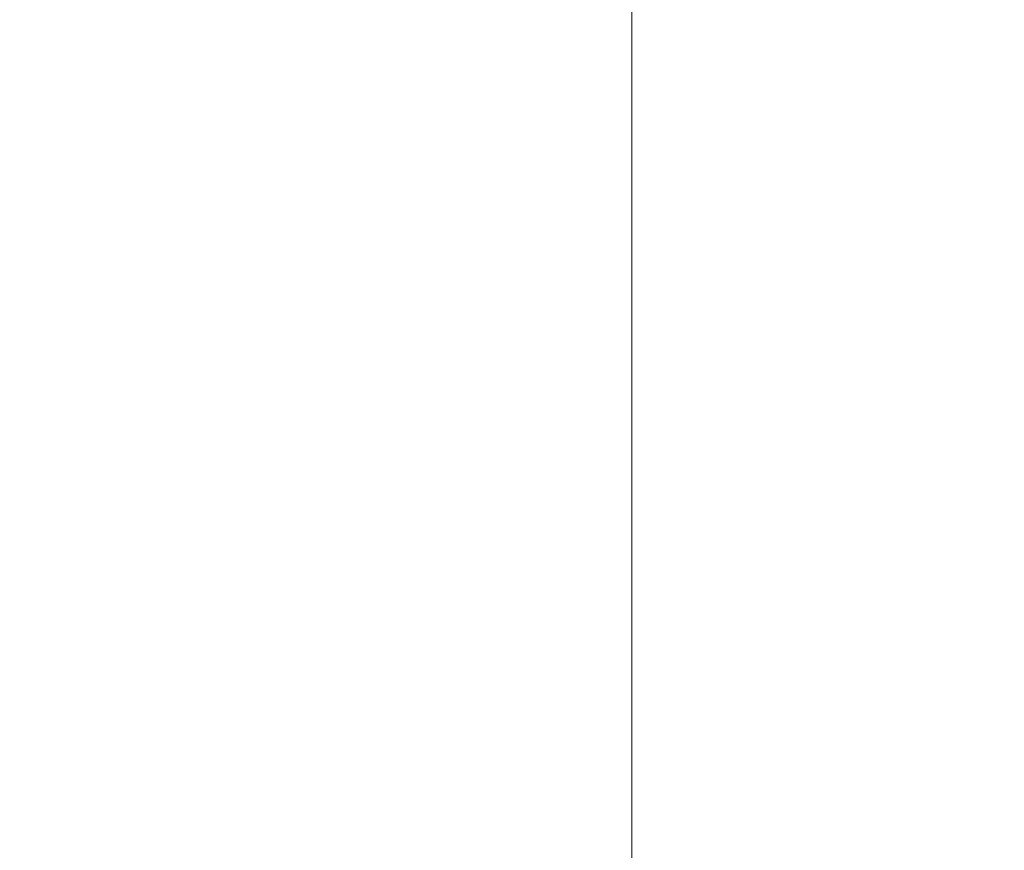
# Model space of a CAD drawing. Header units: inches. Extents: x -64 to 166, y 653 to 805.
# Tile 215 of 256: x -9.849282 to -9.848538, y 657.726598 to 657.727226. Entities that reach past the tile are written whole.
import ezdxf

# ---------------------------------------------------------------- set-up
doc = ezdxf.new("R2010")
doc.units = ezdxf.units.IN
doc.header["$MEASUREMENT"] = 0
doc.layers.add('A-FLOR-HRAL', color=1, linetype='Continuous', lineweight=9)

# ---------------------------------------------------------------- blocks, each defined once
blk = doc.blocks.new('Railing - 4_ x 4_-1398799-_3D_')
at = {"layer": 'A-FLOR-HRAL'}
mesh = blk.add_polyface(dxfattribs=at)
corners = [(2.35546875, 2.35546875, 36.84715176), (2.34920079, 2.34920079, 36.79152203), (2.33071089, 2.33071089, 36.73868179), (2.30092657, 2.30092657, 36.69128036), (2.26134127, 2.26134127, 36.65169525), (2.21393967, 2.21393967, 36.62190914), (2.1610989, 2.1610989, 36.60342121), (2.10546881, 2.10546881, 36.59715271), (-2.10546881, 2.10546881, 36.59715271), (-2.1610989, 2.1610989, 36.60342121), (-2.21393967, 2.21393967, 36.62190914), (-2.26134127, 2.26134127, 36.65169525), (-2.30092657, 2.30092657, 36.69128036), (-2.33071089, 2.33071089, 36.73868179), (-2.34920079, 2.34920079, 36.79152203), (-2.35546875, 2.35546875, 36.84715176)]
mesh.append_faces([[corners[k] for k in face] for face in [(1, 14, 15, 0)]], dxfattribs={"vtx0": -1})
mesh.append_faces([[corners[k] for k in face] for face in [(6, 9, 10, 5), (5, 10, 11, 4), (4, 11, 12, 3), (3, 12, 13, 2), (2, 13, 14, 1)]], dxfattribs={"vtx0": -1, "vtx2": -1})
mesh.append_faces([[corners[k] for k in face] for face in [(7, 8, 9, 6)]], dxfattribs={"vtx2": -1})
mesh = blk.add_polyface(dxfattribs=at)
corners = [(-2.10546881, 2.10546881, 36.53465366), (0, 0, 36.53465366), (-2.10546881, -2.10546881, 36.53465366)]
mesh.append_faces([[corners[k] for k in face] for face in [(2, 0, 1)]])
mesh = blk.add_polyface(dxfattribs=at)
corners = [(2.10546881, 2.10546881, 36.59715271), (2.10546881, 2.10546881, 36.53465366), (-2.10546881, 2.10546881, 36.53465366), (-2.10546881, 2.10546881, 36.59715271)]
mesh.append_faces([[corners[k] for k in face] for face in [(3, 0, 1, 2)]])
mesh = blk.add_polyface(dxfattribs=at)
corners = [(2.10546881, 2.10546881, 36.53465366), (0, 0, 36.53465366), (-2.10546881, 2.10546881, 36.53465366)]
mesh.append_faces([[corners[k] for k in face] for face in [(0, 1, 2)]])
blk = doc.blocks.new('Railing - Railing-1497174-_3D_')
at = {"rotation": 89.99999999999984}
blk.add_blockref('Railing - 4_ x 4_-1398799-_3D_', (-7.7433508, 657.72782221, 1235.06534747), dxfattribs=at)

msp = doc.modelspace()

# ---------------------------------------------------------------- block references
at = {"layer": 'A-FLOR-HRAL'}
msp.add_blockref('Railing - Railing-1497174-_3D_', (0, 0), dxfattribs=at)

doc.saveas('drawing.dxf')
